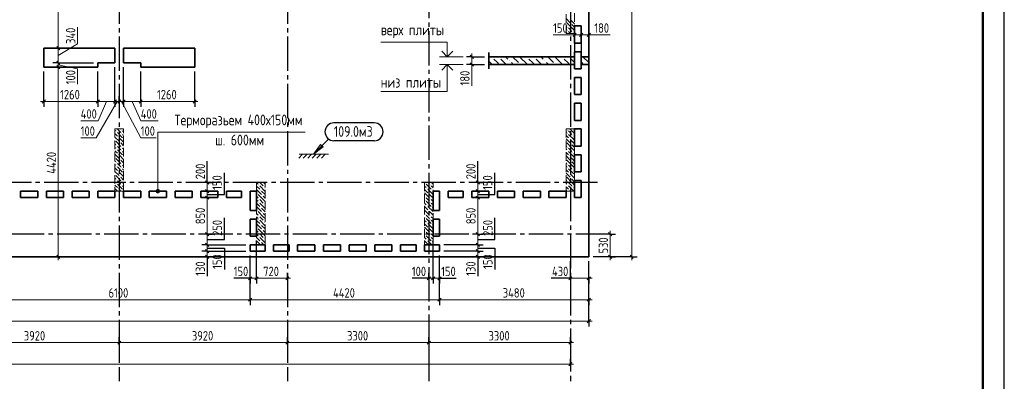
# Model space of a CAD drawing. Header units: millimetres. Extents: x 0 to 61017, y 0 to 42000.
# Tile 16 of 23: x 36438 to 59400, y 16970 to 25395. Entities that reach past the tile are written whole.
import ezdxf

# ---------------------------------------------------------------- set-up
doc = ezdxf.new("R2010")
doc.units = ezdxf.units.MM
doc.linetypes.add('______2', pattern=[270, 200, -70])
doc.linetypes.add('______5', pattern=[1100, 800, -100, 100, -100])
for name, color, linetype, lineweight in [('Standard', 7, 'Continuous', 25), ('Высотные отметки', 7, 'Continuous', 25), ('ЖБ Пилон', 180, 'Continuous', 25), ('Наложенное сечение', 7, 'Continuous', 25), ('Оси', 40, '______5', 18), ('Примечания', 7, 'Continuous', 25), ('Размерная выноска', 7, 'Continuous', 13)]:
    doc.layers.add(name, color=color, linetype=linetype, lineweight=lineweight)
doc.layers.add('ЖБ Перекрытие верхний уровень', color=7, linetype='Continuous', lineweight=25, true_color=0xe0e0ff)
doc.styles.add('GOST 2.304-81', font='txt')

msp = doc.modelspace()

# ---------------------------------------------------------------- hatches: boundary and pattern name
at = {"layer": 'ЖБ Пилон', "linetype": 'Continuous', "lineweight": 18, "transparency": 33554687}
for points in [[(49180, 25347), (49183, 25343), (49180, 25340)], [(49290, 25303), (49297, 25310), (49303, 25303), (49297, 25297)], [(49370, 25383), (49377, 25390), (49380, 25387), (49380, 25380), (49377, 25377)], [(49210, 25223), (49217, 25230), (49223, 25223), (49217, 25217)], [(49210, 25143), (49217, 25150), (49223, 25143), (49217, 25137)], [(49330, 25103), (49337, 25110), (49343, 25103), (49337, 25097)], [(38690, 22783), (38697, 22790), (38703, 22783), (38697, 22777)], [(38810, 22823), (38817, 22830), (38823, 22823), (38817, 22817)], [(38810, 22743), (38817, 22750), (38823, 22743), (38817, 22737)], [(49210, 22823), (49217, 22830), (49223, 22823), (49217, 22817)], [(49210, 22743), (49217, 22750), (49223, 22743), (49217, 22737)], [(38660, 22587), (38663, 22583), (38660, 22580)], [(38730, 22663), (38737, 22670), (38743, 22663), (38737, 22657)], [(38770, 22543), (38777, 22550), (38783, 22543), (38777, 22537)], [(38850, 22623), (38857, 22630), (38860, 22627), (38860, 22620), (38857, 22617)], [(49180, 22547), (49183, 22543), (49180, 22540)], [(49250, 22623), (49257, 22630), (49263, 22623), (49257, 22617)], [(49290, 22503), (49297, 22510), (49303, 22503), (49297, 22497)], [(49330, 22703), (49337, 22710), (49343, 22703), (49337, 22697)], [(49370, 22583), (49377, 22590), (49380, 22587), (49380, 22580), (49377, 22577)], [(38690, 22463), (38697, 22470), (38703, 22463), (38697, 22457)], [(38690, 22383), (38697, 22390), (38703, 22383), (38697, 22377)], [(38810, 22423), (38817, 22430), (38823, 22423), (38817, 22417)], [(38810, 22343), (38817, 22350), (38823, 22343), (38817, 22337)], [(49210, 22423), (49217, 22430), (49223, 22423), (49217, 22417)], [(49210, 22343), (49217, 22350), (49223, 22343), (49217, 22337)], [(49330, 22303), (49337, 22310), (49343, 22303), (49337, 22297)], [(38660, 22187), (38663, 22183), (38660, 22180)], [(38690, 22063), (38697, 22070), (38703, 22063), (38697, 22057)], [(38730, 22263), (38737, 22270), (38743, 22263), (38737, 22257)], [(38770, 22143), (38777, 22150), (38783, 22143), (38777, 22137)], [(38850, 22223), (38857, 22230), (38860, 22227), (38860, 22220), (38857, 22217)], [(49180, 22147), (49183, 22143), (49180, 22140)], [(49250, 22223), (49257, 22230), (49263, 22223), (49257, 22217)], [(49290, 22103), (49297, 22110), (49303, 22103), (49297, 22097)], [(49370, 22183), (49377, 22190), (49380, 22187), (49380, 22180), (49377, 22177)], [(38690, 21983), (38697, 21990), (38703, 21983), (38697, 21977)], [(38730, 21863), (38737, 21870), (38743, 21863), (38737, 21857)], [(38810, 22023), (38817, 22030), (38823, 22023), (38817, 22017)], [(38810, 21943), (38817, 21950), (38823, 21943), (38817, 21937)], [(38850, 21823), (38857, 21830), (38860, 21827), (38860, 21820), (38857, 21817)], [(49210, 22023), (49217, 22030), (49223, 22023), (49217, 22017)], [(49210, 21943), (49217, 21950), (49223, 21943), (49217, 21937)], [(49250, 21823), (49257, 21830), (49263, 21823), (49257, 21817)], [(49330, 21903), (49337, 21910), (49343, 21903), (49337, 21897)], [(38660, 21787), (38663, 21783), (38660, 21780)], [(38690, 21663), (38697, 21670), (38703, 21663), (38697, 21657)], [(38690, 21583), (38697, 21590), (38703, 21583), (38697, 21577)], [(38770, 21743), (38777, 21750), (38783, 21743), (38777, 21737)], [(38810, 21623), (38817, 21630), (38823, 21623), (38817, 21617)], [(45890, 21583), (45897, 21590), (45903, 21583), (45897, 21577)], [(49180, 21747), (49183, 21743), (49180, 21740)], [(49210, 21623), (49217, 21630), (49223, 21623), (49217, 21617)], [(49290, 21703), (49297, 21710), (49303, 21703), (49297, 21697)], [(49370, 21783), (49377, 21790), (49380, 21787), (49380, 21780), (49377, 21777)], [(38730, 21463), (38737, 21470), (38743, 21463), (38737, 21457)], [(38810, 21543), (38817, 21550), (38823, 21543), (38817, 21537)], [(38850, 21423), (38857, 21430), (38860, 21427), (38860, 21420), (38857, 21417)], [(42010, 21543), (42017, 21550), (42023, 21543), (42017, 21537)], [(42050, 21423), (42057, 21430), (42063, 21423), (42057, 21417)], [(42130, 21503), (42137, 21510), (42143, 21503), (42137, 21497)], [(45930, 21463), (45937, 21470), (45943, 21463), (45937, 21457)], [(46010, 21543), (46017, 21550), (46023, 21543), (46017, 21537)], [(46050, 21423), (46057, 21430), (46063, 21423), (46057, 21417)], [(49210, 21543), (49217, 21550), (49223, 21543), (49217, 21537)], [(49250, 21423), (49257, 21430), (49263, 21423), (49257, 21417)], [(49330, 21503), (49337, 21510), (49343, 21503), (49337, 21497)], [(41970, 21343), (41977, 21350), (41983, 21343), (41977, 21337)], [(42010, 21223), (42017, 21230), (42023, 21223), (42017, 21217)], [(42010, 21143), (42017, 21150), (42023, 21143), (42017, 21137)], [(42090, 21303), (42097, 21310), (42103, 21303), (42097, 21297)], [(45890, 21263), (45897, 21270), (45903, 21263), (45897, 21257)], [(45890, 21183), (45897, 21190), (45903, 21183), (45897, 21177)], [(45970, 21343), (45977, 21350), (45983, 21343), (45977, 21337)], [(46010, 21223), (46017, 21230), (46023, 21223), (46017, 21217)], [(46010, 21143), (46017, 21150), (46023, 21143), (46017, 21137)], [(41970, 20943), (41977, 20950), (41983, 20943), (41977, 20937)], [(42050, 21023), (42057, 21030), (42063, 21023), (42057, 21017)], [(42090, 20903), (42097, 20910), (42103, 20903), (42097, 20897)], [(42130, 21103), (42137, 21110), (42143, 21103), (42137, 21097)], [(45930, 21063), (45937, 21070), (45943, 21063), (45937, 21057)], [(45970, 20943), (45977, 20950), (45983, 20943), (45977, 20937)], [(46050, 21023), (46057, 21030), (46063, 21023), (46057, 21017)], [(42010, 20823), (42017, 20830), (42023, 20823), (42017, 20817)], [(42010, 20743), (42017, 20750), (42023, 20743), (42017, 20737)], [(42130, 20703), (42137, 20710), (42143, 20703), (42137, 20697)], [(45890, 20863), (45897, 20870), (45903, 20863), (45897, 20857)], [(45890, 20783), (45897, 20790), (45903, 20783), (45897, 20777)], [(45930, 20663), (45937, 20670), (45943, 20663), (45937, 20657)], [(46010, 20823), (46017, 20830), (46023, 20823), (46017, 20817)], [(46010, 20743), (46017, 20750), (46023, 20743), (46017, 20737)], [(41970, 20543), (41977, 20550), (41983, 20543), (41977, 20537)], [(42050, 20623), (42057, 20630), (42063, 20623), (42057, 20617)], [(42090, 20503), (42097, 20510), (42103, 20503), (42097, 20497)], [(45890, 20463), (45897, 20470), (45903, 20463), (45897, 20457)], [(45970, 20543), (45977, 20550), (45983, 20543), (45977, 20537)], [(46050, 20623), (46057, 20630), (46063, 20623), (46057, 20617)], [(42010, 20423), (42017, 20430), (42023, 20423), (42017, 20417)], [(42010, 20343), (42017, 20350), (42023, 20343), (42017, 20337)], [(42050, 20223), (42057, 20230), (42063, 20223), (42057, 20217)], [(42130, 20303), (42137, 20310), (42143, 20303), (42137, 20297)], [(45890, 20383), (45897, 20390), (45903, 20383), (45897, 20377)], [(45930, 20263), (45937, 20270), (45943, 20263), (45937, 20257)], [(46010, 20423), (46017, 20430), (46023, 20423), (46017, 20417)], [(46010, 20343), (46017, 20350), (46023, 20343), (46017, 20337)], [(46050, 20223), (46057, 20230), (46063, 20223), (46057, 20217)]]:
    msp.add_hatch(color=7, dxfattribs=at).paths.add_polyline_path(points, flags=16)
at = {"layer": 'Наложенное сечение', "linetype": 'Continuous', "lineweight": 13, "transparency": 33554687}
for points in [[(47454, 24512), (47447, 24518), (47454, 24525), (47460, 24518)], [(47618, 24512), (47611, 24518), (47618, 24525), (47624, 24518)], [(47864, 24430), (47857, 24436), (47864, 24443), (47870, 24436)], [(48107, 24351), (48103, 24354), (48110, 24361), (48116, 24354), (48113, 24351)], [(48274, 24512), (48267, 24518), (48274, 24525), (48280, 24518)], [(48438, 24512), (48431, 24518), (48438, 24525), (48444, 24518)], [(48684, 24430), (48677, 24436), (48684, 24443), (48690, 24436)], [(48927, 24351), (48923, 24354), (48930, 24361), (48936, 24354), (48933, 24351)], [(49094, 24512), (49087, 24518), (49094, 24525), (49100, 24518)], [(49258, 24512), (49251, 24518), (49258, 24525), (49264, 24518)]]:
    msp.add_hatch(color=7, dxfattribs=at).paths.add_polyline_path(points, flags=16)
at = {"layer": 'Примечания', "linetype": 'Continuous', "lineweight": 13, "transparency": 33554687}
for points in [[(43484, 22459), (43286, 22261), (43513, 22430)], [(39699, 21422), (39621, 21422), (39615, 21400)], [(39699, 21422), (39615, 21400), (39705, 21400)], [(39705, 21400), (39615, 21400), (39621, 21377)], [(39682, 21439), (39638, 21439), (39621, 21422)], [(39682, 21439), (39621, 21422), (39699, 21422)], [(39705, 21400), (39621, 21377), (39699, 21377)], [(39699, 21377), (39621, 21377), (39638, 21361)], [(39638, 21439), (39682, 21439), (39660, 21445)], [(39699, 21377), (39638, 21361), (39682, 21361)], [(39682, 21361), (39638, 21361), (39660, 21355)]]:
    msp.add_hatch(color=7, dxfattribs=at).paths.add_polyline_path(points)

# ---------------------------------------------------------------- linework, layer by layer
at = {"layer": 'Standard', "color": 7, "linetype": 'Continuous', "lineweight": 13, "transparency": 33554687}
for p, q in [((37337, 27100), (37337, 24730)), ((37787, 24830), (37787, 25221)), ((49380, 25041), (49305, 25041)), ((49380, 25041), (49530, 25041)), ((49530, 25041), (49710, 25041)), ((49710, 25041), (49785, 25041)), ((37337, 24560), (37787, 24830)), ((37337, 24730), (37337, 24390)), ((46980, 24531), (46980, 24606)), ((37337, 24390), (37337, 24290)), ((46980, 24531), (46980, 24351)), ((46980, 24351), (46980, 24276)), ((37337, 24340), (37787, 24250)), ((37337, 24290), (37337, 19870)), ((37787, 24250), (37787, 23890)), ((37000, 23490), (36925, 23490)), ((38710, 23490), (38220, 22640)), ((38260, 23490), (38660, 23490)), ((38460, 23490), (38267, 23040)), ((38660, 23490), (38760, 23490)), ((38760, 23490), (38860, 23490)), ((38810, 23490), (39260, 22640)), ((38860, 23490), (39260, 23490)), ((39060, 23490), (39260, 23040)), ((39260, 23490), (40520, 23490)), ((40520, 23490), (40595, 23490)), ((38267, 23040), (37860, 23040)), ((39260, 23040), (39667, 23040)), ((38220, 22640), (37860, 22640)), ((39260, 22640), (39620, 22640)), ((40810, 21600), (40810, 21675)), ((47120, 21600), (47120, 21675)), ((40810, 21250), (40810, 20400)), ((47120, 21250), (47120, 20400)), ((50210, 20400), (50210, 20475)), ((40810, 20400), (40810, 20150)), ((47120, 20400), (47120, 20150)), ((40810, 20150), (40810, 20000)), ((40810, 20000), (40810, 19870)), ((47120, 20150), (47120, 20000)), ((47120, 20000), (47120, 19870)), ((37337, 19870), (37337, 19795)), ((40810, 19870), (40810, 19795)), ((47120, 19870), (47120, 19795)), ((50210, 19870), (50210, 19795)), ((50710, 19870), (50710, 19795)), ((41810, 19370), (41735, 19370)), ((41810, 19370), (41960, 19370)), ((41960, 19370), (42680, 19370)), ((42680, 19370), (42755, 19370)), ((45980, 19370), (45905, 19370)), ((46080, 19370), (45980, 19370)), ((46230, 19370), (46080, 19370)), ((46230, 19370), (46305, 19370)), ((49280, 19370), (49205, 19370)), ((49710, 19370), (49280, 19370)), ((49710, 19370), (49785, 19370)), ((35710, 18870), (41810, 18870)), ((41810, 18870), (46230, 18870)), ((46230, 18870), (49710, 18870)), ((49710, 18870), (49785, 18870)), ((7100, 18370), (49710, 18370)), ((49710, 18370), (49785, 18370)), ((34840, 17870), (38760, 17870)), ((38760, 17870), (42680, 17870)), ((42680, 17870), (45980, 17870)), ((45980, 17870), (49280, 17870)), ((49280, 17870), (49355, 17870)), ((49280, 17370), (7200, 17370)), ((49280, 17370), (49355, 17370))]:
    msp.add_line(p, q, dxfattribs=at)
at = {"layer": 'Standard', "color": 7, "linetype": 'Continuous', "lineweight": 25, "transparency": 33554687}
for p, q in [((49343, 25003), (49417, 25078)), ((49492, 25003), (49567, 25078)), ((49672, 25003), (49747, 25078)), ((37300, 24767), (37375, 24692)), ((37300, 24428), (37375, 24353)), ((46943, 24568), (47017, 24493)), ((46943, 24388), (47017, 24313)), ((37300, 24328), (37375, 24253)), ((36962, 23453), (37038, 23528)), ((38223, 23453), (38297, 23528)), ((38623, 23453), (38697, 23528)), ((38723, 23453), (38797, 23528)), ((38823, 23453), (38897, 23528)), ((39223, 23453), (39297, 23528)), ((40482, 23453), (40557, 23528)), ((40772, 21638), (40848, 21562)), ((47082, 21638), (47157, 21562)), ((40772, 21438), (40848, 21362)), ((47082, 21438), (47157, 21362)), ((40772, 21287), (40848, 21212)), ((47082, 21287), (47157, 21212)), ((40772, 20438), (40848, 20362)), ((47082, 20438), (47157, 20362)), ((50247, 20362), (50172, 20438)), ((40772, 20187), (40848, 20112)), ((40772, 20038), (40848, 19962)), ((47082, 20187), (47157, 20112)), ((47082, 20038), (47157, 19962)), ((37300, 19907), (37375, 19833)), ((40772, 19907), (40848, 19833)), ((47082, 19907), (47157, 19833)), ((50247, 19833), (50172, 19907)), ((50747, 19833), (50672, 19907)), ((41772, 19333), (41848, 19407)), ((41923, 19333), (41997, 19407)), ((42643, 19333), (42717, 19407)), ((46017, 19407), (45943, 19333)), ((46117, 19407), (46043, 19333)), ((46267, 19407), (46192, 19333)), ((49317, 19407), (49242, 19333)), ((49747, 19407), (49672, 19333)), ((41772, 18833), (41848, 18907)), ((46192, 18833), (46267, 18907)), ((49672, 18833), (49747, 18907)), ((49672, 18333), (49747, 18407)), ((38723, 17833), (38797, 17907)), ((42643, 17833), (42717, 17907)), ((45943, 17833), (46017, 17907)), ((49243, 17833), (49317, 17907)), ((49317, 17407), (49242, 17333))]:
    msp.add_line(p, q, dxfattribs=at)
at = {"layer": 'Standard', "color": 251, "linetype": 'Continuous', "lineweight": -3, "true_color": 0x656565, "transparency": 33554687}
for p, q in [((49380, 25041), (49380, 25166)), ((49380, 25041), (49380, 24916)), ((49380, 25041), (49380, 24631)), ((49530, 25041), (49530, 25166)), ((49530, 25041), (49530, 24916)), ((49530, 25041), (49530, 24631)), ((49710, 25041), (49710, 25166)), ((49710, 25041), (49710, 24916)), ((49710, 25041), (49710, 24631)), ((37337, 24730), (37212, 24730)), ((37337, 24730), (37462, 24730)), ((37337, 24390), (37212, 24390)), ((37337, 24390), (37462, 24390)), ((46980, 24531), (46855, 24531)), ((46980, 24351), (46855, 24351)), ((46980, 24531), (47105, 24531)), ((46980, 24531), (47280, 24531)), ((46980, 24351), (47105, 24351)), ((46980, 24351), (47280, 24351)), ((37000, 23490), (37000, 24190)), ((37337, 24290), (37212, 24290)), ((37337, 24290), (37462, 24290)), ((37337, 24290), (37337, 24290)), ((40520, 23490), (40520, 24190)), ((37000, 23490), (37000, 23615)), ((37000, 23490), (37000, 23365)), ((38260, 23490), (38260, 23615)), ((38260, 23490), (38260, 23365)), ((38660, 23490), (38660, 23615)), ((38660, 23490), (38660, 23365)), ((38760, 23490), (38760, 23615)), ((38760, 23490), (38760, 23365)), ((38760, 23490), (38760, 23490)), ((38860, 23490), (38860, 23615)), ((38860, 23490), (38860, 23365)), ((39260, 23490), (39260, 23615)), ((39260, 23490), (39260, 23365)), ((40520, 23490), (40520, 23615)), ((40520, 23490), (40520, 23365)), ((40810, 21600), (40685, 21600)), ((40810, 21600), (40935, 21600)), ((40810, 21600), (40810, 21600)), ((47120, 21600), (46995, 21600)), ((47120, 21600), (47245, 21600)), ((47120, 21600), (47120, 21600)), ((40810, 21400), (40685, 21400)), ((40810, 21400), (40935, 21400)), ((40810, 21400), (40810, 21400)), ((47120, 21400), (46995, 21400)), ((47120, 21400), (47245, 21400)), ((47120, 21400), (47120, 21400)), ((40810, 21250), (40685, 21250)), ((40810, 21250), (40935, 21250)), ((40810, 21250), (40810, 21250)), ((47120, 21250), (46995, 21250)), ((47120, 21250), (47245, 21250)), ((47120, 21250), (47120, 21250)), ((40810, 20400), (40685, 20400)), ((40810, 20400), (40935, 20400)), ((40810, 20400), (40810, 20400)), ((47120, 20400), (46995, 20400)), ((47120, 20400), (47245, 20400)), ((47120, 20400), (47120, 20400)), ((50210, 20400), (49810, 20400)), ((50210, 20400), (50085, 20400)), ((50210, 20400), (50335, 20400)), ((40810, 20150), (40685, 20150)), ((40810, 20000), (40685, 20000)), ((40810, 20150), (40935, 20150)), ((40810, 20000), (40935, 20000)), ((47120, 20150), (46995, 20150)), ((47120, 20000), (46995, 20000)), ((47120, 20150), (47245, 20150)), ((47120, 20000), (47245, 20000)), ((37337, 19870), (37212, 19870)), ((37337, 19870), (37462, 19870)), ((37337, 19870), (37337, 19870)), ((40810, 19870), (40685, 19870)), ((40810, 19870), (40935, 19870)), ((40810, 19870), (40810, 19870)), ((47120, 19870), (46995, 19870)), ((47120, 19870), (47245, 19870)), ((47120, 19870), (47120, 19870)), ((49280, 19370), (49280, 19770)), ((49710, 18870), (49710, 19770)), ((49710, 18370), (49710, 19770)), ((49710, 19370), (49710, 19770)), ((50210, 19870), (49810, 19870)), ((50710, 19870), (49810, 19870)), ((50210, 19870), (50085, 19870)), ((50210, 19870), (50335, 19870)), ((50710, 19870), (50585, 19870)), ((50710, 19870), (50835, 19870)), ((41810, 19370), (41810, 19495)), ((41810, 19370), (41810, 19245)), ((41960, 19370), (41960, 19495)), ((41960, 19370), (41960, 19245)), ((42680, 19370), (42680, 19495)), ((42680, 19370), (42680, 19245)), ((42680, 19370), (42680, 19305)), ((45980, 19370), (45980, 19495)), ((45980, 19370), (45980, 19245)), ((45980, 19370), (45980, 19190)), ((46080, 19370), (46080, 19495)), ((46080, 19370), (46080, 19245)), ((46230, 19370), (46230, 19495)), ((46230, 19370), (46230, 19245)), ((49280, 19370), (49280, 19495)), ((49280, 19370), (49280, 19245)), ((49710, 19370), (49710, 19495)), ((49710, 19370), (49710, 19245)), ((41810, 18870), (41810, 18995)), ((41810, 18870), (41810, 18745)), ((46230, 18870), (46230, 18995)), ((46230, 18870), (46230, 18745)), ((49710, 18870), (49710, 18995)), ((49710, 18870), (49710, 18745)), ((49710, 18370), (49710, 18495)), ((49710, 18370), (49710, 18245)), ((38760, 17870), (38760, 17995)), ((42680, 17870), (42680, 17995)), ((45980, 17870), (45980, 17995)), ((49280, 17870), (49280, 17995)), ((38760, 17870), (38760, 17745)), ((38760, 17870), (38760, 17418)), ((42680, 17870), (42680, 17745)), ((42680, 17870), (42680, 17418)), ((45980, 17870), (45980, 17745)), ((45980, 17870), (45980, 17418)), ((49280, 17870), (49280, 17745)), ((49280, 17870), (49280, 17418)), ((49280, 17370), (49280, 17495)), ((49280, 17370), (49280, 17245)), ((49280, 17370), (49280, 17320))]:
    msp.add_line(p, q, dxfattribs=at)
at = {"layer": 'Standard', "color": 7, "linetype": 'Continuous', "lineweight": 13, "transparency": 33554687}
msp.add_lwpolyline([(0, 0), (59400, 0), (59400, 42000), (0, 42000), (0, 0)], close=True, dxfattribs=at)
at = {"layer": 'Standard', "color": 7, "linetype": 'Continuous', "lineweight": -3, "transparency": 33554687}
msp.add_lwpolyline([(0, 42000), (0, 0), (59400, 0), (59400, 42000), (0, 42000)], dxfattribs=at)
at = {"layer": 'Standard', "color": 7, "linetype": 'Continuous', "lineweight": 25, "transparency": 33554687}
msp.add_lwpolyline([(0, 42000), (0, 0), (59400, 0), (59400, 42000), (0, 42000)], dxfattribs=at)
at = {"layer": 'Standard', "color": 7, "linetype": 'Continuous', "lineweight": 13, "transparency": 33554687}
for points in [[(59400, 42000), (0, 42000), (0, 0), (59400, 0), (59400, 42000)], [(50710, 19870), (50710, 26987), (50710, 26987), (50710, 34830)], [(37000, 23490), (37292, 23490), (37292, 23490), (37311, 23490), (37311, 23490), (37356, 23490), (37356, 23490), (37433, 23490), (37433, 23490), (38260, 23490)], [(40810, 21600), (40810, 21543), (40810, 21543), (40810, 21437), (40810, 21437), (40810, 21400)], [(47120, 21600), (47120, 21543), (47120, 21543), (47120, 21437), (47120, 21437), (47120, 21400)], [(40810, 21400), (40810, 21361), (40810, 21361), (40810, 21250)], [(47120, 21400), (47120, 21361), (47120, 21361), (47120, 21250)], [(50210, 19870), (50210, 19931), (50210, 19931), (50210, 20400)]]:
    msp.add_lwpolyline(points, dxfattribs=at)
at = {"layer": 'Standard', "color": 7, "linetype": 'Continuous', "lineweight": 50, "transparency": 33554687}
msp.add_lwpolyline([(2000, 41500), (58900, 41500), (58900, 500), (2000, 500), (2000, 41500)], close=True, dxfattribs=at)
at = {"layer": 'Standard', "color": 251, "linetype": 'Continuous', "lineweight": -3, "true_color": 0x656565, "transparency": 33554687}
for points in [[(37337, 24730), (37737, 24730), (37737, 24730), (38160, 24730)], [(37337, 24390), (37750, 24390), (37750, 24390), (38160, 24390)], [(38260, 23490), (38260, 23507), (38260, 23507), (38260, 24190)], [(38660, 23490), (38660, 23507), (38660, 23507), (38660, 24290)], [(38860, 23490), (38860, 23507), (38860, 23507), (38860, 24290)], [(39260, 23490), (39260, 23507), (39260, 23507), (39260, 24190)], [(41960, 19370), (41960, 19387), (41960, 19387), (41960, 20096), (41960, 20096), (41960, 20250)], [(46080, 19370), (46080, 19387), (46080, 19387), (46080, 20250)], [(40810, 20150), (41076, 20150), (41076, 20150), (41710, 20150)], [(40810, 20000), (41104, 20000), (41104, 20000), (41710, 20000)], [(47120, 20150), (47103, 20150), (47103, 20150), (46330, 20150)], [(47120, 20000), (47103, 20000), (47103, 20000), (46330, 20000)], [(41810, 19370), (41810, 19387), (41810, 19387), (41810, 19900)], [(41810, 18870), (41810, 18887), (41810, 18887), (41810, 18887), (41810, 18887), (41810, 19900)], [(46230, 19370), (46230, 19387), (46230, 19387), (46230, 19900)], [(46230, 18870), (46230, 18887), (46230, 18887), (46230, 19900)]]:
    msp.add_lwpolyline(points, dxfattribs=at)
at = {"layer": 'Высотные отметки', "color": 7, "linetype": 'Continuous', "lineweight": 13, "transparency": 33554687}
for p, q in [((46780, 24531), (46230, 24531)), ((46780, 24351), (46230, 24351))]:
    msp.add_line(p, q, dxfattribs=at)
for points in [[(46408, 24531), (46408, 24873), (44858, 24873)], [(46408, 24351), (46408, 23721), (44858, 23721)]]:
    msp.add_lwpolyline(points, dxfattribs=at)
at = {"layer": 'Высотные отметки', "color": 7, "linetype": 'Continuous', "lineweight": 35, "transparency": 33554687}
for points in [[(46280, 24659), (46408, 24531), (46536, 24659)], [(46280, 24223), (46408, 24351), (46536, 24223)]]:
    msp.add_lwpolyline(points, dxfattribs=at)
at = {"layer": 'ЖБ Перекрытие верхний уровень', "color": 7, "linetype": 'Continuous', "lineweight": 35, "transparency": 33554687}
for p, q in [((49710, 19870), (49710, 34830)), ((49380, 25250), (49530, 25250)), ((49380, 24850), (49380, 25250)), ((49530, 25250), (49530, 24850)), ((49530, 24850), (49380, 24850)), ((38260, 24730), (37000, 24730)), ((37000, 24730), (37000, 24290)), ((38660, 24730), (38260, 24730)), ((38660, 24390), (38660, 24730)), ((39260, 24730), (38860, 24730)), ((38860, 24730), (38860, 24390)), ((40520, 24730), (39260, 24730)), ((40520, 24290), (40520, 24730)), ((49380, 24650), (49530, 24650)), ((49380, 24250), (49380, 24650)), ((49530, 24650), (49530, 24250)), ((38260, 24290), (38260, 24390)), ((38260, 24390), (38660, 24390)), ((38860, 24390), (39260, 24390)), ((39260, 24390), (39260, 24290)), ((37000, 24290), (38260, 24290)), ((39260, 24290), (40520, 24290)), ((49530, 24250), (49380, 24250)), ((49380, 23650), (49380, 24050)), ((49380, 24050), (49530, 24050)), ((49530, 24050), (49530, 23650)), ((49530, 23650), (49380, 23650)), ((49380, 23450), (49530, 23450)), ((49380, 23050), (49380, 23450)), ((49530, 23450), (49530, 23050)), ((49530, 23050), (49380, 23050)), ((49380, 22450), (49380, 22850)), ((49380, 22850), (49530, 22850)), ((49530, 22850), (49530, 22450)), ((49530, 22450), (49380, 22450)), ((49380, 22250), (49530, 22250)), ((49380, 21850), (49380, 22250)), ((49530, 22250), (49530, 21850)), ((49530, 21850), (49380, 21850)), ((49380, 21650), (49530, 21650)), ((49380, 21250), (49380, 21650)), ((49530, 21650), (49530, 21250)), ((36460, 21250), (36460, 21400)), ((36460, 21400), (36860, 21400)), ((36860, 21400), (36860, 21250)), ((37060, 21400), (37460, 21400)), ((37060, 21250), (37060, 21400)), ((37460, 21400), (37460, 21250)), ((37660, 21250), (37660, 21400)), ((37660, 21400), (38060, 21400)), ((38060, 21400), (38060, 21250)), ((38260, 21400), (38660, 21400)), ((38260, 21250), (38260, 21400)), ((38660, 21400), (38660, 21250)), ((38860, 21250), (38860, 21400)), ((38860, 21400), (39260, 21400)), ((39260, 21400), (39260, 21250)), ((39460, 21400), (39860, 21400)), ((39460, 21250), (39460, 21400)), ((39860, 21400), (39860, 21250)), ((40060, 21250), (40060, 21400)), ((40060, 21400), (40460, 21400)), ((40460, 21400), (40460, 21250)), ((40660, 21250), (40660, 21400)), ((40660, 21400), (41060, 21400)), ((41060, 21400), (41060, 21250)), ((41260, 21250), (41260, 21400)), ((41260, 21400), (41610, 21400)), ((41610, 21400), (41610, 21250)), ((41810, 20950), (41810, 21400)), ((41810, 21400), (41960, 21400)), ((41960, 21400), (41960, 20950)), ((46080, 20950), (46080, 21400)), ((46080, 21400), (46230, 21400)), ((46230, 21400), (46230, 20950)), ((46430, 21400), (46780, 21400)), ((46430, 21250), (46430, 21400)), ((46780, 21400), (46780, 21250)), ((46980, 21400), (47380, 21400)), ((46980, 21250), (46980, 21400)), ((47380, 21400), (47380, 21250)), ((47580, 21400), (47980, 21400)), ((47580, 21250), (47580, 21400)), ((47980, 21400), (47980, 21250)), ((48180, 21400), (48580, 21400)), ((48180, 21250), (48180, 21400)), ((48580, 21400), (48580, 21250)), ((48780, 21400), (49180, 21400)), ((48780, 21250), (48780, 21400)), ((49180, 21400), (49180, 21250)), ((36860, 21250), (36460, 21250)), ((37460, 21250), (37060, 21250)), ((38060, 21250), (37660, 21250)), ((38660, 21250), (38260, 21250)), ((39260, 21250), (38860, 21250)), ((39860, 21250), (39460, 21250)), ((40460, 21250), (40060, 21250)), ((41060, 21250), (40660, 21250)), ((41610, 21250), (41260, 21250)), ((46780, 21250), (46430, 21250)), ((47380, 21250), (46980, 21250)), ((47980, 21250), (47580, 21250)), ((48580, 21250), (48180, 21250)), ((49180, 21250), (48780, 21250)), ((49530, 21250), (49380, 21250)), ((41960, 20950), (41810, 20950)), ((46230, 20950), (46080, 20950)), ((41810, 20350), (41810, 20750)), ((41810, 20750), (41960, 20750)), ((41960, 20750), (41960, 20350)), ((46080, 20750), (46230, 20750)), ((46080, 20350), (46080, 20750)), ((46230, 20750), (46230, 20350)), ((41960, 20350), (41810, 20350)), ((46230, 20350), (46080, 20350)), ((41810, 20000), (41810, 20150)), ((41810, 20150), (42160, 20150)), ((42160, 20000), (41810, 20000)), ((42160, 20150), (42160, 20000)), ((42360, 20000), (42360, 20150)), ((42360, 20150), (42720, 20150)), ((42720, 20000), (42360, 20000)), ((42720, 20150), (42720, 20000)), ((42920, 20150), (43320, 20150)), ((42920, 20000), (42920, 20150)), ((43320, 20000), (42920, 20000)), ((43320, 20150), (43320, 20000)), ((43520, 20150), (43920, 20150)), ((43520, 20000), (43520, 20150)), ((43920, 20000), (43520, 20000)), ((43920, 20150), (43920, 20000)), ((44120, 20150), (44520, 20150)), ((44120, 20000), (44120, 20150)), ((44520, 20000), (44120, 20000)), ((44520, 20150), (44520, 20000)), ((44720, 20150), (45120, 20150)), ((44720, 20000), (44720, 20150)), ((45120, 20000), (44720, 20000)), ((45120, 20150), (45120, 20000)), ((45320, 20150), (45680, 20150)), ((45320, 20000), (45320, 20150)), ((45680, 20000), (45320, 20000)), ((45680, 20150), (45680, 20000)), ((45880, 20150), (46230, 20150)), ((45880, 20000), (45880, 20150)), ((46230, 20000), (45880, 20000)), ((46230, 20150), (46230, 20000)), ((28240, 19870), (49710, 19870))]:
    msp.add_line(p, q, dxfattribs=at)
at = {"layer": 'ЖБ Пилон', "color": 253, "linetype": '______2', "lineweight": 13, "true_color": 0xa0a0a0, "transparency": 33554687}
for p, q in [((49180, 26875), (49180, 25075)), ((49380, 25075), (49380, 26875)), ((49180, 25075), (49380, 25075)), ((38660, 22850), (38660, 21400)), ((38860, 22850), (38660, 22850)), ((38860, 21400), (38860, 22850)), ((49180, 22850), (49180, 21400)), ((49380, 22850), (49180, 22850)), ((49380, 21400), (49380, 22850)), ((41960, 21600), (41960, 20150)), ((42160, 21600), (41960, 21600)), ((42160, 20150), (42160, 21600)), ((45880, 21600), (45880, 20150)), ((46080, 21600), (45880, 21600)), ((46080, 20150), (46080, 21600)), ((38660, 21400), (38860, 21400)), ((49180, 21400), (49380, 21400)), ((41960, 20150), (42160, 20150)), ((45880, 20150), (46080, 20150))]:
    msp.add_line(p, q, dxfattribs=at)
at = {"layer": 'ЖБ Пилон', "color": 9, "linetype": 'Continuous', "lineweight": 18, "true_color": 0xc7c7c7, "transparency": 33554687}
for p, q in [((49180, 25420), (49277, 25323)), ((49180, 25260), (49197, 25243)), ((49317, 25203), (49197, 25323)), ((49380, 25300), (49277, 25403)), ((49317, 25283), (49380, 25220)), ((49197, 25163), (49180, 25180)), ((49180, 25100), (49205, 25075)), ((49237, 25203), (49317, 25123)), ((49237, 25123), (49285, 25075)), ((49317, 25203), (49380, 25140)), ((49365, 25075), (49357, 25083)), ((38660, 22820), (38677, 22803)), ((38660, 22740), (38717, 22683)), ((38757, 22803), (38717, 22843)), ((38717, 22763), (38837, 22643)), ((38797, 22763), (38757, 22803)), ((38790, 22850), (38797, 22843)), ((38837, 22803), (38860, 22780)), ((49197, 22763), (49180, 22780)), ((49190, 22850), (49197, 22843)), ((49237, 22803), (49317, 22723)), ((49317, 22803), (49270, 22850)), ((49317, 22803), (49380, 22740)), ((49350, 22850), (49380, 22820)), ((38660, 22660), (38757, 22563)), ((38677, 22563), (38797, 22443)), ((38757, 22643), (38860, 22540)), ((38860, 22460), (38797, 22523)), ((38837, 22723), (38860, 22700)), ((49180, 22700), (49237, 22643)), ((49180, 22620), (49277, 22523)), ((49317, 22403), (49197, 22523)), ((49237, 22723), (49357, 22603)), ((49380, 22500), (49277, 22603)), ((49380, 22660), (49357, 22683)), ((38660, 22500), (38677, 22483)), ((38660, 22420), (38677, 22403)), ((38660, 22340), (38717, 22283)), ((38757, 22403), (38717, 22443)), ((38717, 22363), (38837, 22243)), ((38797, 22363), (38757, 22403)), ((38837, 22403), (38860, 22380)), ((38837, 22323), (38860, 22300)), ((49180, 22460), (49197, 22443)), ((49197, 22363), (49180, 22380)), ((49180, 22300), (49237, 22243)), ((49237, 22403), (49317, 22323)), ((49237, 22323), (49357, 22203)), ((49317, 22483), (49380, 22420)), ((49317, 22403), (49380, 22340)), ((49380, 22260), (49357, 22283)), ((38660, 22260), (38757, 22163)), ((38660, 22100), (38677, 22083)), ((38677, 22163), (38797, 22043)), ((38757, 22243), (38860, 22140)), ((38860, 22060), (38797, 22123)), ((49180, 22220), (49277, 22123)), ((49180, 22060), (49197, 22043)), ((49317, 22003), (49197, 22123)), ((49380, 22100), (49277, 22203)), ((49317, 22083), (49380, 22020)), ((38660, 22020), (38677, 22003)), ((38660, 21940), (38717, 21883)), ((38660, 21860), (38757, 21763)), ((38757, 22003), (38717, 22043)), ((38717, 21963), (38837, 21843)), ((38797, 21963), (38757, 22003)), ((38757, 21843), (38860, 21740)), ((38837, 22003), (38860, 21980)), ((38837, 21923), (38860, 21900)), ((49197, 21963), (49180, 21980)), ((49180, 21900), (49237, 21843)), ((49180, 21820), (49277, 21723)), ((49237, 22003), (49317, 21923)), ((49237, 21923), (49357, 21803)), ((49317, 22003), (49380, 21940)), ((49380, 21860), (49357, 21883)), ((38660, 21700), (38677, 21683)), ((38660, 21620), (38677, 21603)), ((38677, 21763), (38797, 21643)), ((38757, 21603), (38717, 21643)), ((38797, 21563), (38757, 21603)), ((38860, 21660), (38797, 21723)), ((38837, 21603), (38860, 21580)), ((41997, 21563), (41960, 21600)), ((42040, 21600), (42117, 21523)), ((42120, 21600), (42160, 21560)), ((45997, 21563), (45960, 21600)), ((46040, 21600), (46080, 21560)), ((49180, 21660), (49197, 21643)), ((49317, 21603), (49197, 21723)), ((49237, 21603), (49317, 21523)), ((49380, 21700), (49277, 21803)), ((49317, 21683), (49380, 21620)), ((49317, 21603), (49380, 21540)), ((38660, 21540), (38717, 21483)), ((38660, 21460), (38720, 21400)), ((38717, 21563), (38837, 21443)), ((38757, 21443), (38800, 21400)), ((38837, 21523), (38860, 21500)), ((41960, 21520), (42037, 21443)), ((41960, 21440), (42077, 21323)), ((42037, 21523), (42157, 21403)), ((42160, 21320), (42077, 21403)), ((42160, 21480), (42157, 21483)), ((45880, 21520), (45917, 21483)), ((45880, 21440), (45957, 21363)), ((45880, 21360), (45997, 21243)), ((45917, 21563), (46037, 21443)), ((45957, 21443), (46077, 21323)), ((46037, 21523), (46080, 21480)), ((46080, 21400), (46077, 21403)), ((49197, 21563), (49180, 21580)), ((49180, 21500), (49237, 21443)), ((49180, 21420), (49200, 21400)), ((49237, 21523), (49357, 21403)), ((49280, 21400), (49277, 21403)), ((49380, 21460), (49357, 21483)), ((41960, 21280), (41997, 21243)), ((41997, 21163), (41960, 21200)), ((42117, 21203), (41997, 21323)), ((42037, 21203), (42117, 21123)), ((42117, 21283), (42160, 21240)), ((42117, 21203), (42160, 21160)), ((45957, 21203), (45917, 21243)), ((45917, 21163), (46037, 21043)), ((45997, 21163), (45957, 21203)), ((46080, 21240), (45997, 21323)), ((46037, 21203), (46080, 21160)), ((41960, 21120), (42037, 21043)), ((41960, 21040), (42077, 20923)), ((42117, 20803), (41997, 20923)), ((42037, 21123), (42157, 21003)), ((42160, 20920), (42077, 21003)), ((42160, 21080), (42157, 21083)), ((45880, 21120), (45917, 21083)), ((45880, 21040), (45957, 20963)), ((45880, 20960), (45997, 20843)), ((45957, 21043), (46077, 20923)), ((46080, 20840), (45997, 20923)), ((46037, 21123), (46080, 21080)), ((46080, 21000), (46077, 21003)), ((41960, 20880), (41997, 20843)), ((41997, 20763), (41960, 20800)), ((41960, 20720), (42037, 20643)), ((42037, 20803), (42117, 20723)), ((42037, 20723), (42157, 20603)), ((42117, 20883), (42160, 20840)), ((42117, 20803), (42160, 20760)), ((42160, 20680), (42157, 20683)), ((45880, 20720), (45917, 20683)), ((45957, 20803), (45917, 20843)), ((45917, 20763), (46037, 20643)), ((45997, 20763), (45957, 20803)), ((46037, 20803), (46080, 20760)), ((46037, 20723), (46080, 20680)), ((41960, 20640), (42077, 20523)), ((41960, 20480), (41997, 20443)), ((42117, 20403), (41997, 20523)), ((42160, 20520), (42077, 20603)), ((42117, 20483), (42160, 20440)), ((45880, 20640), (45957, 20563)), ((45880, 20560), (45997, 20443)), ((45957, 20403), (45917, 20443)), ((45957, 20643), (46077, 20523)), ((46080, 20440), (45997, 20523)), ((46080, 20600), (46077, 20603)), ((41997, 20363), (41960, 20400)), ((41960, 20320), (42037, 20243)), ((41960, 20240), (42050, 20150)), ((42037, 20403), (42117, 20323)), ((42037, 20323), (42157, 20203)), ((42117, 20403), (42160, 20360)), ((42160, 20280), (42157, 20283)), ((45880, 20320), (45917, 20283)), ((45880, 20240), (45957, 20163)), ((45917, 20363), (46037, 20243)), ((45997, 20363), (45957, 20403)), ((45957, 20243), (46050, 20150)), ((46037, 20403), (46080, 20360)), ((46037, 20323), (46080, 20280)), ((42130, 20150), (42077, 20203)), ((45880, 20160), (45890, 20150)), ((46080, 20200), (46077, 20203))]:
    msp.add_line(p, q, dxfattribs=at)
at = {"layer": 'Наложенное сечение', "color": 7, "linetype": 'Continuous', "lineweight": 35, "transparency": 33554687}
msp.add_line((47380, 24631), (47380, 24251), dxfattribs=at)
at = {"layer": 'Наложенное сечение', "color": 7, "linetype": 'Continuous', "lineweight": 13, "transparency": 33554687}
for p, q in [((47380, 24428), (47457, 24351)), ((47577, 24395), (47495, 24477)), ((47621, 24351), (47577, 24395)), ((47659, 24477), (47785, 24351)), ((47769, 24531), (47823, 24477)), ((47905, 24395), (47949, 24351)), ((47933, 24531), (48069, 24395)), ((48097, 24531), (48277, 24351)), ((48397, 24395), (48315, 24477)), ((48441, 24351), (48397, 24395)), ((48479, 24477), (48605, 24351)), ((48589, 24531), (48643, 24477)), ((48725, 24395), (48769, 24351)), ((48753, 24531), (48889, 24395)), ((48917, 24531), (49097, 24351)), ((49217, 24395), (49135, 24477)), ((49261, 24351), (49217, 24395)), ((49299, 24477), (49380, 24396)), ((49545, 24395), (49589, 24351)), ((49573, 24531), (49709, 24395))]:
    msp.add_line(p, q, dxfattribs=at)
at = {"layer": 'Наложенное сечение', "color": 7, "linetype": 'Continuous', "lineweight": 35, "transparency": 33554687}
for points in [[(47380, 24531), (49380, 24531), (49380, 24351), (47380, 24351)], [(49530, 24531), (49710, 24531), (49710, 24351), (49530, 24351), (49530, 24531)]]:
    msp.add_lwpolyline(points, dxfattribs=at)
at = {"layer": 'Оси', "color": 8, "linetype": '______5', "lineweight": -3, "transparency": 33554687}
for p, q in [((38760, 37100), (38760, 16970)), ((42680, 37100), (42680, 16970)), ((49280, 35800), (49280, 16970)), ((45980, 35030), (45980, 16970)), ((49910, 21600), (4600, 21600)), ((50210, 20400), (4600, 20400))]:
    msp.add_line(p, q, dxfattribs=at)
at = {"layer": 'Примечания', "color": 7, "linetype": 'Continuous', "lineweight": 25, "transparency": 33554687}
for p, q in [((44706, 22991), (43765, 22991)), ((44706, 22574), (43765, 22574))]:
    msp.add_line(p, q, dxfattribs=at)
at = {"layer": 'Примечания', "color": 7, "linetype": 'Continuous', "lineweight": 13, "transparency": 33554687}
for p, q in [((43640, 22614), (43286, 22261)), ((43456, 22487), (43286, 22261)), ((43286, 22261), (43513, 22430)), ((43513, 22430), (43456, 22487)), ((43484, 22459), (43498, 22473)), ((43033, 22261), (42944, 22172)), ((42955, 22261), (43639, 22261)), ((43139, 22261), (43050, 22172)), ((43245, 22261), (43156, 22172)), ((43351, 22261), (43262, 22172)), ((43286, 22261), (43286, 22261)), ((43286, 22261), (43286, 22261)), ((43286, 22261), (43286, 22261)), ((43457, 22261), (43368, 22172)), ((43564, 22261), (43475, 22172)), ((39615, 21400), (39615, 21400)), ((39660, 21445), (39660, 21445)), ((39705, 21400), (39705, 21400)), ((39660, 21355), (39660, 21355))]:
    msp.add_line(p, q, dxfattribs=at)
msp.add_lwpolyline([(43098, 22772), (39660, 22772), (39660, 21400)], dxfattribs=at)
msp.add_circle((39660, 21400), 45, dxfattribs=at)
at = {"layer": 'Примечания', "color": 7, "linetype": 'Continuous', "lineweight": 25, "transparency": 33554687}
for centre, start, end in [((43765, 22783), 90, 270), ((44706, 22783), 270, 90)]:
    msp.add_arc(centre, 208, start, end, dxfattribs=at)
at = {"layer": 'Размерная выноска', "color": 7, "linetype": 'Continuous', "lineweight": 13, "transparency": 33554687}
for p, q in [((49380, 25041), (48880, 25041)), ((49710, 25041), (50210, 25041)), ((46980, 24351), (46980, 23851))]:
    msp.add_line(p, q, dxfattribs=at)
at = {"layer": 'Размерная выноска', "color": 7, "linetype": 'Continuous', "lineweight": 25, "transparency": 33554687}
for p, q in [((40810, 21600), (40810, 22100)), ((47120, 21600), (47120, 22100)), ((40810, 19870), (40810, 19420)), ((47120, 19870), (47120, 19420)), ((41810, 19370), (41430, 19370)), ((45980, 19370), (45590, 19370)), ((46230, 19370), (46620, 19370)), ((49280, 19370), (48830, 19370))]:
    msp.add_line(p, q, dxfattribs=at)
for points in [[(40810, 21325), (41210, 21325), (41210, 21825)], [(47120, 21325), (47520, 21325), (47520, 21825)], [(40810, 20275), (41210, 20275), (41210, 20775)], [(47120, 20275), (47520, 20275), (47520, 20775)], [(40810, 20075), (41210, 20075), (41210, 19575)], [(47120, 20075), (47520, 20075), (47520, 19575)]]:
    msp.add_lwpolyline(points, dxfattribs=at)

# ---------------------------------------------------------------- texts
at = {"layer": 'Standard', "color": 7, "linetype": 'Continuous', "lineweight": 25, "transparency": 33554687, "char_height": 220, "attachment_point": 7, "rotation": 90, "style": 'GOST 2.304-81'}
for s, insert, width in [('340', (37737, 24830), 516.39), ('100', (37737, 23890), 485.08), ('180', (46930, 23863), 485.09), ('4420', (37287, 21806), 672.62), ('200', (40760, 21677), 531.97), ('200', (47070, 21677), 531.97), ('150', (41151, 21431), 469.5), ('150', (47461, 21431), 469.5), ('850', (40760, 20630), 516.4), ('850', (47070, 20630), 516.4), ('250', (41155, 20357), 516.4), ('250', (47465, 20357), 516.4), ('530', (50160, 19947), 500.81), ('150', (41155, 19589), 469.51), ('150', (47465, 19589), 469.51), ('130', (40760, 19428), 469.51), ('130', (47070, 19428), 469.51)]:
    msp.add_mtext(s, dxfattribs=dict(at, insert=insert, width=width))
at = {"layer": 'Standard', "color": 7, "linetype": 'Continuous', "lineweight": 25, "transparency": 33554687, "char_height": 220, "attachment_point": 7, "style": 'GOST 2.304-81'}
for s, insert, width in [('150', (48878, 25091), 469.51), ('180', (49838, 25091), 485.08), ('1260', (37380, 23540), 625.74), ('1260', (39640, 23540), 625.74), ('400', (37860, 23090), 531.97), ('400', (39260, 23090), 531.97), ('100', (37860, 22690), 485.08), ('100', (39260, 22690), 485.08), ('150', (41428, 19420), 469.51), ('720', (42117, 19420), 531.98), ('100', (45583, 19420), 485.09), ('150', (46267, 19420), 469.5), ('430', (48852, 19420), 516.4), ('6100', (38510, 18920), 625.74), ('4420', (43746, 18920), 672.62), ('3480', (47704, 18920), 657.06), ('3920', (36534, 17920), 657.05), ('3920', (40454, 17920), 657.05), ('3300', (44072, 17920), 641.48), ('3300', (47372, 17920), 641.48)]:
    msp.add_mtext(s, dxfattribs=dict(at, insert=insert, width=width))
at = {"layer": 'Высотные отметки', "color": 7, "linetype": 'Continuous', "lineweight": 25, "transparency": 33554687, "char_height": 250, "attachment_point": 7, "style": 'GOST 2.304-81'}
for s, insert, width in [('верх\\~плиты', (44858, 24965), 1581.78), ('низ\\~плиты', (44858, 23812), 1430.71)]:
    msp.add_mtext(s, dxfattribs=dict(at, insert=insert, width=width))
at = {"layer": 'Примечания', "color": 7, "linetype": 'Continuous', "lineweight": 25, "transparency": 33554687, "char_height": 250, "attachment_point": 7, "style": 'GOST 2.304-81'}
for s, insert, width in [('Терморазьем\\~400х150мм', (40048, 22867), 3189.08), ('109.0м3', (43765, 22666), 1066.32), ('Деталь\\~плана\\~3', (33768, 22482), 2132.45), ('ш.\\~600мм', (40998, 22467), 1279.43)]:
    msp.add_mtext(s, dxfattribs=dict(at, insert=insert, width=width))

doc.saveas('drawing.dxf')
